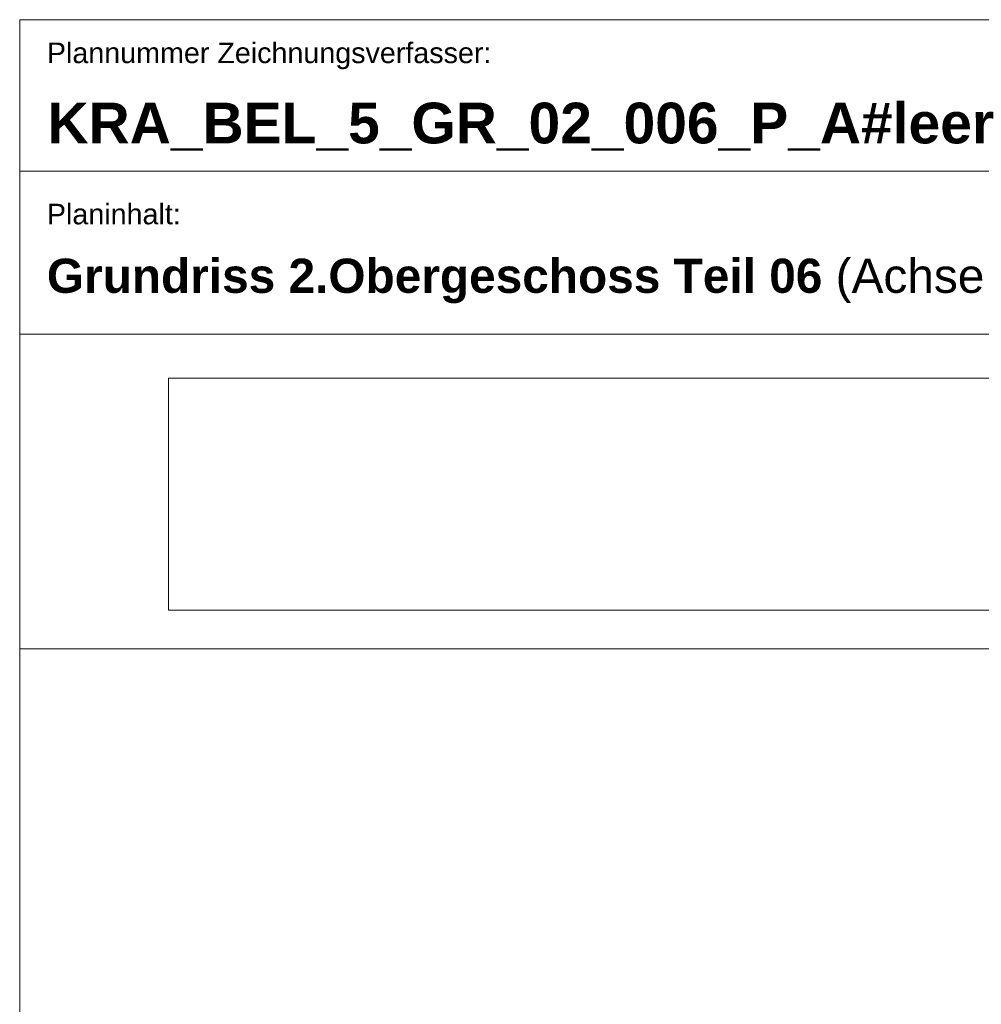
# Model space of a CAD drawing. Extents: x -743 to 300, y 62 to 1112.
# Tile 71 of 179: x 115 to 186, y 287 to 359. Entities that reach past the tile are written whole.
import ezdxf

# ---------------------------------------------------------------- set-up
doc = ezdxf.new("R2010")
doc.units = 0
for name, color, linetype, lineweight in [('iwb_Plankopf Linie', 7, 'Continuous', 13), ('iwb_Plankopf Text', 7, 'Continuous', 18), ('X_Bitmap', 7, 'Continuous', 13)]:
    doc.layers.add(name, color=color, linetype=linetype, lineweight=lineweight)
doc.styles.add('Plankopf', font='arial.ttf')
doc.styles.get("Standard").update_dxf_attribs({"font": 'ARIALN.TTF'})
picture_1 = doc.add_image_def('image1.jfif', size_in_pixel=(600, 81))

msp = doc.modelspace()

# ---------------------------------------------------------------- linework, layer by layer
at = {"layer": 'iwb_Plankopf Linie', "lineweight": 18, "ltscale": 0.18}
for p, q in [((115.353, 359.433), (115.353, 67.433)), ((295.353, 359.433), (115.353, 359.433))]:
    msp.add_line(p, q, dxfattribs=at)
at = {"layer": 'iwb_Plankopf Linie', "ltscale": 0.13}
for p, q in [((295.353, 348.273), (115.353, 348.273)), ((295.353, 336.273), (115.353, 336.273)), ((115.353, 313.112), (295.353, 313.112))]:
    msp.add_line(p, q, dxfattribs=at)

# ---------------------------------------------------------------- texts
at = {"layer": 'iwb_Plankopf Text', "ltscale": 0.18, "style": 'Plankopf'}
for s, insert, char_height, attachment_point, line_spacing_factor in [('Plannummer Zeichnungsverfasser:', (117.353, 357.746), 1.51, 1, 0.970891), ('Planinhalt:', (117.353, 345.878), 1.51045, 1, 0.970891), ('\\fArial|b1|i0|c0|p34;Grundriss 2.Obergeschoss Teil 06\\fArial|b0|i0|c0|p34; (Achse U-Q)', (117.353, 340.191), 2.51722, 4, 0.996218)]:
    msp.add_mtext(s, dxfattribs=dict(at, insert=insert, char_height=char_height, attachment_point=attachment_point, line_spacing_factor=line_spacing_factor))
at = {"layer": 'iwb_Plankopf Text', "ltscale": 0.18, "insert": (117.395, 353.323), "char_height": 3, "attachment_point": 1, "line_spacing_factor": 1.002}
msp.add_mtext('{\\fArial|b1|i0;KRA_BEL_5_GR_02_006_P_A#leer}', dxfattribs=at)

# ---------------------------------------------------------------- pictures from other files: only their frames are drawn
at = {"layer": 'X_Bitmap', "ltscale": 0.13}
image = msp.add_image(picture_1, insert=(126.302, 315.964), size_in_units=(126.548, 17.084), dxfattribs=at)
image.dxf.flags = 7

doc.saveas('drawing.dxf')
